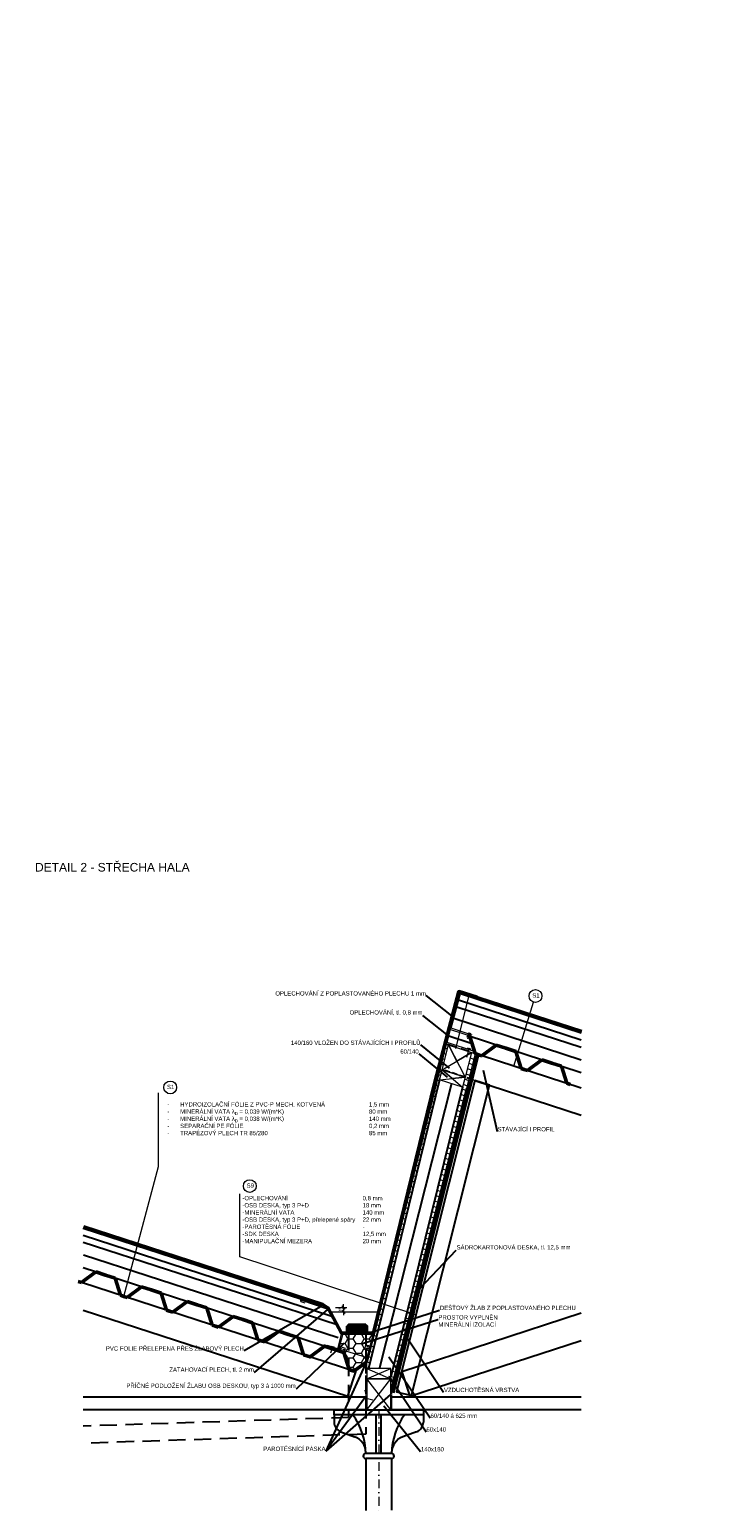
# Model space of a CAD drawing. Header units: millimetres. Extents: x -28283 to 311402, y 2144 to 57809.
# Tile 14 of 20: x -17914 to -13856, y 25341 to 33967. Entities that reach past the tile are written whole.
import ezdxf
from ezdxf import colors
from ezdxf.entities.mleader import LeaderData, LeaderLine
from ezdxf.math import Vec2, Vec3

# ---------------------------------------------------------------- set-up
doc = ezdxf.new("R2010")
doc.units = ezdxf.units.MM
doc.header["$LTSCALE"] = 4
for name, pattern in [('DASHDOT', [25.4, 12.7, -6.35, 0, -6.35]), ('DASHED', [0.75, 0.5, -0.25]), ('ČÁRKOVANÁ', [0.75, 0.5, -0.25])]:
    doc.linetypes.add(name, pattern=pattern)
for name, color, linetype in [('-HRANY_POD', 7, 'ČÁRKOVANÁ'), ('-POPIS_TEXT', 30, 'Continuous'), ('CKSTENY_PODROVINOU', 7, 'Continuous'), ('IZOLACE', 70, 'IZOLACE')]:
    doc.layers.add(name, color=color, linetype=linetype)
for name, color, linetype, lineweight in [('-HRANY_TENKE', 7, 'Continuous', 18), ('-HRANY_TLUSTE', 230, 'Continuous', 50), ('-HYDROIZOLACE', 30, 'DASHED', 30), ('-KOTY', 2, 'Continuous', 20), ('-SRAFY', 241, 'Continuous', 9), ('CKSTENY_OSY', 1, 'DASHDOT', 15), ('CKSTENY_REZ', 6, 'Continuous', 50)]:
    doc.layers.add(name, color=color, linetype=linetype, lineweight=lineweight)
doc.styles.get("Standard").update_dxf_attribs({"font": 'arial.ttf'})
doc.styles.add('TM_10_2.5', font='arial.ttf', dxfattribs={"height": 25})
doc.styles.add('TM_10_5', font='arial.ttf', dxfattribs={"height": 50})
doc.linetypes.add('IZOLACE', pattern='A,0.0001,-0.1,[134,ltypeshp.shx,S=0.1,R=0,X=-0.1,Y=0],-0.2,[134,ltypeshp.shx,S=0.1,R=180,X=0.1,Y=0],-0.1', length=0.4001)
doc.dimstyles.new('-KM_10', dxfattribs={"dimscale": 10, "dimtxt": 2.25, "dimasz": 2, "dimexe": 2, "dimexo": 5, "dimgap": 0.5, "dimtad": 1, "dimdec": 0, "dimtxsty": 'Standard', "dimblk": 'OBLIQUE', "dimcen": 2.5, "dimclrd": 256, "dimclre": 256, "dimclrt": 256, "dimazin": 0, "dimtfac": 1, "dimtdec": 0, "dimtix": 1, "dimtmove": 2, "dimatfit": 3, "dimfxl": 15, "dimfxlon": 1, "dimlwd": -1, "dimlwe": -1, "dimarcsym": 0})

# ---------------------------------------------------------------- blocks, each defined once
blk = doc.blocks.new('Trapéz')
at = {"layer": '-HRANY_TLUSTE'}
for p, q in [((923242.4, -629313.1), (923181.9, -629398.1)), ((923301.9, -629313.1), (923242.4, -629313.1)), ((923301.9, -629313.1), (923361.4, -629313.1)), ((923361.4, -629313.1), (923421.9, -629398.1)), ((923161.9, -629398.1), (923181.9, -629398.1)), ((923441.9, -629398.1), (923421.9, -629398.1))]:
    blk.add_line(p, q, dxfattribs=at)
blk = doc.blocks.new('_Oblique')
at = {"color": 0, "linetype": 'ByBlock', "lineweight": -2}
blk.add_line((-0.5, -0.5), (0.5, 0.5), dxfattribs=at)
blk = doc.blocks.new('*D108')
at = {"layer": '-HRANY_TENKE', "transparency": 16777216}
for p, q in [((-16133.4, 26522.7), (-16065.9, 26522.7)), ((-16133.4, 26498.2), (-16065.9, 26498.2)), ((-16085.9, 26522.7), (-16085.9, 26542.7)), ((-16085.9, 26522.7), (-16085.9, 26498.2)), ((-16085.9, 26498.2), (-16085.9, 26478.2))]:
    blk.add_line(p, q, dxfattribs=at)
at = {"layer": 'Defpoints', "color": 0, "transparency": 16777216}
for p in [(-16183.4, 26522.7), (-16183.4, 26498.2), (-16085.9, 26498.2)]:
    blk.add_point(p, dxfattribs=at)
at = {"layer": '-HRANY_TENKE', "transparency": 16777216, "xscale": 20, "yscale": 20, "zscale": 20}
for p, rotation in [((-16085.9, 26522.7), 270), ((-16085.9, 26498.2), 90)]:
    blk.add_blockref('_Oblique', p, dxfattribs=dict(at, rotation=rotation))
at = {"layer": '-HRANY_TENKE', "transparency": 16777216, "insert": (-16102.4, 26510.4), "char_height": 22.5, "attachment_point": 5, "rotation": 90}
blk.add_mtext('25', dxfattribs=at)

msp = doc.modelspace()

# ---------------------------------------------------------------- hatches: boundary and pattern name
at = {"layer": '-SRAFY', "transparency": 33554687}
h = msp.add_hatch(dxfattribs=at)
h.set_pattern_fill('ANSI31', color=256, scale=10, angle=115)
h.set_pattern_definition([(160, (-20347.124, 878.7), (-10.85914, -29.83524), [])])
h.paths.add_polyline_path([(-15475.1, 28053.1), (-15490.8, 28057.4), (-15955.9, 26182), (-15938.6, 26177.1)])
h.paths.add_polyline_path([(-15369.4, 27798.5), (-15393.1, 27806.2), (-15698.2, 26567.5), (-15683.5, 26626.1), (-15698.1, 26567.9), (-15813.5, 26108.5), (-15795.1, 26103.8)])
h.paths.add_polyline_path([(-15950.9, 26167.8), (-15941.9, 26163.9), (-15938.6, 26177.1), (-15950.9, 26180.6)])
h = msp.add_hatch(dxfattribs=at)
h.set_pattern_fill('ANSI31', color=256, scale=10, angle=115)
h.set_pattern_definition([(160, (-242.316, -5598.238), (-10.85914, -29.83524), [])])
h.paths.add_polyline_path([(-15318.3, 28001.9), (-15340.5, 28009.4), (-15378.4, 27864.4), (-15393.1, 27806.2), (-15369.4, 27798.3)])
h = msp.add_hatch(dxfattribs=at)
h.set_pattern_fill('HONEY', color=256, scale=10)
h.set_pattern_definition([(0, (-20347.124, 878.7), (47.625, 27.496306), [31.75, -63.5]), (120, (-20347.124, 878.7), (-47.625, 27.496307), [31.75, -63.5]), (60, (-20347.124, 878.7), (1e-07, 54.992613), [-63.5, 31.75])])
h.paths.add_polyline_path([(-15957, 26364.7), (-16057, 26365.1), (-16057, 26264.9), (-15957, 26235.4), (-15957, 26276.2), (-15961.9, 26277.4), (-15957, 26297.4)])
h.paths.add_polyline_path([(-16057, 26365.1), (-16099.9, 26365.2), (-16106.6, 26343), (-16082.2, 26336.8), (-16089.6, 26307.8), (-16106, 26313), (-16114.6, 26281.8), (-16057, 26264.9)])
h.paths.add_polyline_path([(-15914.2, 26364.6), (-15957, 26364.7), (-15957, 26297.4), (-15955.2, 26305.1), (-15930.8, 26299.1)])
h.paths.add_polyline_path([(-15937.8, 26271.5), (-15938.8, 26271.7), (-15938.7, 26271.7), (-15957, 26276.2), (-15957, 26235.4), (-15947.6, 26232.6)], flags=17)
h.paths.add_polyline_path([(-15932, 26299.4), (-15955.2, 26305.1), (-15957, 26297.4), (-15957, 26276.2), (-15938.7, 26271.7)], flags=17)
edge = h.paths.add_edge_path(flags=16)
edge.add_arc((-15948.9, 26281.9), 2, 0, 360)
edge = h.paths.add_edge_path(flags=16)
edge.add_arc((-15945, 26295.3), 2, 0, 360)
h.paths.add_polyline_path([(-16082.2, 26336.8), (-16098.6, 26340.8), (-16105.6, 26313.1), (-16089.6, 26307.8)], flags=17)
edge = h.paths.add_edge_path(flags=16)
edge.add_arc((-16092.7, 26332.6), 2, 0, 360)
edge = h.paths.add_edge_path(flags=16)
edge.add_arc((-16096.7, 26319.2), 2, 0, 360)
h.paths.add_polyline_path([(-16057, 26264.9), (-16114.6, 26281.8), (-16106, 26313), (-16106.4, 26311.4), (-16106.2, 26313.3), (-16114.8, 26279.6), (-16108.6, 26277.5), (-16110.9, 26269.8), (-16083.9, 26261), (-16057, 26183.9)])
h.paths.add_polyline_path([(-15910.4, 26363.2), (-15914.2, 26364.6), (-15947.6, 26232.6), (-15957, 26235.4), (-15957, 26177.4)])
h.paths.add_polyline_path([(-16025.4, 26152.6), (-15957, 26203.4), (-15957, 26235.4), (-16057, 26264.9), (-16057, 26183.9), (-16051.5, 26168.1), (-16042.5, 26165.1), (-16044.5, 26158.8)])

# ---------------------------------------------------------------- linework, layer by layer
at = {"layer": '-HRANY_POD', "ltscale": 25}
msp.add_line((-15284.4, 27991.2), (-15475.1, 28053.1), dxfattribs=at)
at = {"layer": '-HRANY_POD', "ltscale": 15}
msp.add_line((-15340, 27851.9), (-15511.5, 27907.9), dxfattribs=at)
at = {"layer": '-HRANY_POD', "ltscale": 50}
for p, q in [((-16057, 26373.2), (-16057, 25882.1)), ((-15957, 26373.2), (-15957, 26297.4)), ((-15957, 26276.2), (-15957, 25785.3)), ((-16057, 25882.1), (-17601.7, 25832.2)), ((-15957, 25785.3), (-17601.7, 25732.2))]:
    msp.add_line(p, q, dxfattribs=at)
at = {"layer": '-HRANY_TENKE'}
for p, q in [((-15293.9, 28322.8), (-15402.7, 28358.2)), ((-15093.2, 27929), (-14979.2, 28302.3)), ((-15525.2, 27853.3), (-15475.1, 28053.1)), ((-15378.4, 27864.4), (-15511.6, 27907.6)), ((-15320.9, 27845.7), (-15340, 27851.9)), ((-15957, 26203.4), (-15947.6, 26232.6)), ((-15950.9, 26167.8), (-15950.9, 26201.7)), ((-15950.9, 25927.8), (-15810.9, 26107.8)), ((-15810.9, 25927.8), (-15950.9, 26107.8)), ((-15810.9, 26107.8), (-15811.6, 26108)), ((-15792.2, 26103.1), (-15810.9, 26107.8))]:
    msp.add_line(p, q, dxfattribs=at)
at = {"layer": '-HRANY_TENKE', "color": 10}
for points in [[(-15335.8, 28109.1), (-15458.5, 28149.5), (-15402.7, 28358.2)], [(-16331.6, 26565.1), (-16176.7, 26514.1), (-16176.7, 26514.1), (-16100.3, 26366.5), (-16122, 26281.6), (-16180.1, 26301.1)]]:
    msp.add_lwpolyline(points, dxfattribs=at)
at = {"layer": '-HRANY_TENKE'}
for points in [[(-15365.9, 28352.8), (-15343, 28344.8), (-15354.4, 28348.8), (-15433.5, 28032.5)], [(-15361.3, 28123), (-15345, 28117.6), (-15353.1, 28120.3), (-15363.8, 28085.4)], [(-15511.6, 27907.6), (-15475.1, 28053.1), (-15340.5, 28009.4), (-15378.4, 27864.4), (-15511.6, 27907.6)], [(-15511.6, 27907.6), (-15340.5, 28009.4), (-15426.5, 27958.2), (-15475.1, 28053.1), (-15378.4, 27864.4)], [(-15366.5, 28035.5), (-15343.5, 28027.5), (-15355, 28031.5), (-15369.9, 27978.7)], [(-15393.1, 27806.2), (-15526.2, 27849.4), (-15511.6, 27907.6), (-15378.4, 27864.4), (-15393.1, 27806.2)], [(-15526.2, 27849.4), (-15378.4, 27864.4), (-15452.3, 27856.9), (-15511.6, 27907.6), (-15393.1, 27806.2)], [(-17365.1, 26587.9), (-17164.5, 27345.2), (-17164.5, 27774)], [(-15664.1, 26479.5), (-15664.1, 26479.5), (-16689.4, 26818.2), (-16689.4, 27186.1)], [(-16329.3, 26570.5), (-16334.2, 26570.5), (-16336.7, 26567.3), (-16337.2, 26563.1), (-16333.7, 26558.4), (-16310.6, 26550.5)], [(-16329.3, 26570.5), (-16183.4, 26522.7)], [(-16163.3, 26498.2), (-15879.6, 26498.2)], [(-16098.3, 26340.9), (-16114.6, 26281.8), (-16107.7, 26279.8)], [(-16079.8, 26271.6), (-15947.6, 26232.6), (-15914.2, 26364.6), (-16091.5, 26365.2), (-16098.3, 26340.9)], [(-16157.2, 26297.2), (-16141.4, 26292.3), (-16149.3, 26294.7), (-16161.1, 26256.5)], [(-16083.9, 26261), (-16074.8, 26284.2), (-16103.3, 26293.5), (-16111, 26269.8)], [(-16111, 26269.8), (-16083.9, 26261), (-16083.5, 26261.9), (-16110.7, 26270.8), (-16111, 26269.8)], [(-15937.8, 26271.5), (-15961.9, 26277.4), (-15955.2, 26305.1), (-15931, 26299.2)], [(-15931, 26299.2), (-15937.8, 26271.5), (-15938.8, 26271.7), (-15932, 26299.4), (-15931, 26299.2)], [(-15950.9, 26107.8), (-15810.9, 26167.8)], [(-15940.9, 26167.8), (-15950.9, 26167.8), (-15811.6, 26108)], [(-15880.9, 25927.8), (-15810.9, 25927.8), (-15810.9, 26107.8), (-15950.9, 26107.8), (-15950.9, 25927.8), (-15880.9, 25927.8)], [(-15915.1, 25983.2), (-15983, 26000.2)], [(-15915.1, 25983.2), (-15983, 26000.2)]]:
    msp.add_lwpolyline(points, dxfattribs=at)
at = {"layer": '-HRANY_TENKE', "color": 92}
msp.add_lwpolyline([(-15322.5, 28015.3), (-15481.6, 28067.3), (-15462.4, 28141.8), (-15336.5, 28101)], dxfattribs=at)
at = {"layer": '-HRANY_TENKE', "ltscale": 30}
msp.add_lwpolyline([(-15318.3, 28001.9), (-15369.4, 27798.5)], dxfattribs=at)
at = {"layer": '-HRANY_TENKE'}
msp.add_lwpolyline([(-15950.9, 26167.8), (-15950.9, 26107.8), (-15810.9, 26107.8), (-15810.9, 26167.8)], close=True, dxfattribs=at)
for centre, radius in [((-14967.9, 28337.9), 37.3), ((-17095.6, 27805), 37.3), ((-16631.9, 27230.4), 37.3), ((-16099.8, 26282.7), 2), ((-16086.7, 26277.9), 2), ((-15948.9, 26281.9), 2), ((-15945, 26295.3), 2)]:
    msp.add_circle(centre, radius, dxfattribs=at)
at = {"layer": '-HRANY_TLUSTE'}
msp.add_lwpolyline([(-15552.4, 27841.3), (-15414.7, 28363.6), (-15309.7, 28330.5), (-15306.2, 28328, 0.07549), (-15299.4, 28324.6), (-14700, 28129.9)], format="xyb", dxfattribs=at)
for points in [[(-15366.5, 28107), (-15349.6, 28101.5), (-15318.3, 28001.9), (-15299.3, 27995.8)], [(-15303.5, 27997.3), (-15357.7, 27781.5)], [(-16183.4, 26522.7), (-16174.8, 26519.9), (-16174.8, 26519.9), (-16097, 26373.2), (-15911, 26373.2), (-15552.4, 27841.3)], [(-15357.7, 27781.5), (-15798.8, 26025.4)], [(-16183.6, 26522.8), (-16209.3, 26541), (-17600.7, 26993)], [(-16299.9, 26241.8), (-16280.9, 26235.6), (-16197.1, 26297.8), (-16083.9, 26261), (-16054, 26161.9), (-16034.9, 26155.7)], [(-16044.5, 26158.8), (-16025.4, 26152.6), (-15957, 26203.4)]]:
    msp.add_lwpolyline(points, dxfattribs=at)
at = {"layer": '-HYDROIZOLACE', "ltscale": 20}
msp.add_line((-14700.5, 28125.3), (-15403.9, 28353.8), dxfattribs=at)
at = {"layer": '-HYDROIZOLACE', "ltscale": 25}
msp.add_lwpolyline([(-15807.2, 26033), (-15807.2, 26042.7), (-15312.6, 28000.1)], dxfattribs=at)
at = {"layer": '-HYDROIZOLACE', "ltscale": 20}
for points in [[(-16196.9, 26532.2), (-17601.2, 26988.4)], [(-15953.8, 26018.7), (-15953.8, 26202.6), (-15935.4, 26271)]]:
    msp.add_lwpolyline(points, dxfattribs=at)
at = {"layer": '-HYDROIZOLACE', "ltscale": 5}
for points in [[(-15978.1, 26183.5), (-15964.4, 26194), (-15959, 26193.8), (-15956.6, 26191), (-15956.8, 26173.2)], [(-15957.9, 26043.9), (-15954.6, 26026.3), (-15953.6, 26007.9)], [(-15802.9, 26046.2), (-15807.9, 26030.3), (-15809.2, 26009.4)]]:
    msp.add_lwpolyline(points, dxfattribs=at)
at = {"layer": 'CKSTENY_OSY', "lineweight": 5}
msp.add_line((-15880.9, 25927.8), (-15880.9, 25341.4), dxfattribs=at)
at = {"layer": 'CKSTENY_PODROVINOU'}
for p, q in [((-14700.9, 28120.7), (-15405.2, 28349.5)), ((-14700.9, 28038.2), (-15425.4, 28273.5)), ((-14700.9, 27891), (-15366.5, 28107)), ((-15526.2, 27849.4), (-15817.3, 26659.7)), ((-15824.6, 26661.6), (-15824.6, 26661.6)), ((-16057, 26423.2), (-16067, 26415.1)), ((-16067, 26373.2), (-16067, 26415.1)), ((-16057, 26373.2), (-16057, 26423.2)), ((-15957, 26423.2), (-16057, 26423.2)), ((-16047, 26373.2), (-16047, 26423.2)), ((-16037, 26373.2), (-16037, 26423.2)), ((-16027, 26373.2), (-16027, 26423.2)), ((-16017, 26373.2), (-16017, 26423.2)), ((-16007, 26373.2), (-16007, 26423.2)), ((-16007, 26373.2), (-16007, 26423.2)), ((-15997, 26373.2), (-15997, 26423.2)), ((-15987, 26373.2), (-15987, 26423.2)), ((-15977, 26373.2), (-15977, 26423.2)), ((-15967, 26373.2), (-15967, 26423.2)), ((-15957, 26373.2), (-15957, 26423.2)), ((-15957, 26423.2), (-15947, 26415.1)), ((-15947, 26373.2), (-15947, 26415.1)), ((-16140.9, 25897.8), (-16140.9, 25855.6)), ((-15895.9, 25672.8), (-15895.9, 25897.8)), ((-15865.9, 25672.8), (-15865.9, 25897.8)), ((-15620.9, 25897.8), (-15620.9, 25855.6)), ((-16101.5, 25799.3), (-16021.7, 25770.2)), ((-15660.4, 25799.3), (-15740.1, 25770.2)), ((-15805.9, 25672.8), (-15955.9, 25672.8)), ((-15805.9, 25642.8), (-15955.9, 25642.8)), ((-15955.9, 25642.8), (-15955.9, 25341.1)), ((-15805.9, 25642.8), (-15805.9, 25341.7))]:
    msp.add_line(p, q, dxfattribs=at)
for points in [[(-15490.8, 28057.4), (-15950.9, 26201.7)], [(-15475.1, 28053.1), (-15490.8, 28057.4)], [(-14700.9, 27801.6), (-15284.4, 27991.2), (-15284.5, 27991)], [(-15393.1, 27806.2), (-15683.5, 26626.1)], [(-15369.4, 27798.5), (-15665, 26621.5)], [(-15320.9, 27845.7), (-14700.9, 27644.2)], [(-16329.4, 26570.5), (-17601.7, 26983.8)], [(-16129.6, 26423.1), (-17601.7, 26901.3)], [(-16083.9, 26261), (-17601.7, 26754.1)], [(-17601.7, 26507.1), (-16061.1, 26006.5), (-16014.8, 26149.2), (-17612.4, 26668.2)], [(-15817.3, 26659.7), (-15940.9, 26167.8)], [(-15683.5, 26626.1), (-15810.9, 26118.7)], [(-15665, 26621.5), (-15810.9, 26040.7)], [(-14700.9, 26489.1), (-15747.1, 26149.2), (-15700.7, 26006.5), (-14700.9, 26331.4)], [(-17601.7, 26002.8), (-15955.9, 26002.8), (-15955.9, 25927.8), (-17601.7, 25927.8)], [(-14700.9, 25927.8), (-15805.9, 25927.8), (-15805.9, 26002.8), (-14700.9, 26002.8)]]:
    msp.add_lwpolyline(points, dxfattribs=at)
for points in [[(-15235.2, 27817.8), (-15320.9, 27845.7), (-15776.5, 26032.2), (-15689.2, 26010.3)], [(-15620.9, 25927.8), (-15620.9, 25897.8), (-16140.9, 25897.8), (-16140.9, 25927.8)]]:
    msp.add_lwpolyline(points, close=True, dxfattribs=at)
for centre, radius, start, end in [((-16357.8, 25663.9), 401.9, 1.27582, 35.59408), ((-15404.1, 25663.9), 401.9, 144.40592, 178.72418), ((-16080.9, 25855.6), 60, 180, 250), ((-15680.9, 25855.6), 60, 290, 0), ((-16055.9, 25676.3), 100, 0, 70), ((-15705.9, 25676.3), 100, 110, 180), ((-15955.9, 25657.8), 15, 90, 270), ((-15805.9, 25657.8), 15, 270, 90)]:
    msp.add_arc(centre, radius, start, end, dxfattribs=at)
at = {"layer": 'IZOLACE', "ltscale": 23}
msp.add_line((-14700.9, 28080.2), (-15410.3, 28310.7), dxfattribs=at)
at = {"layer": 'IZOLACE', "ltscale": 35}
msp.add_line((-14700.9, 27964.6), (-15443.4, 28205.8), dxfattribs=at)
at = {"layer": 'IZOLACE', "ltscale": 22}
for p, q in [((-15342.2, 28060.9), (-15472, 28104.5)), ((-16154.2, 26470.5), (-17601.7, 26941.5))]:
    msp.add_line(p, q, dxfattribs=at)
at = {"layer": 'IZOLACE', "ltscale": 39}
msp.add_line((-16118, 26345.7), (-17600.4, 26828.7), dxfattribs=at)
at = {"layer": 'IZOLACE', "ltscale": 40}
msp.add_lwpolyline([(-15458, 27827.3), (-15876.7, 26171.1)], dxfattribs=at)

# ---------------------------------------------------------------- block references
at = {"layer": '-HRANY_TLUSTE', "rotation": 342.0017628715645}
for p in [(-701143, 910519.2), (-700876.7, 910432.7), (-700610.4, 910346.2), (-700344.1, 910259.6), (-700077.8, 910173.1)]:
    msp.add_blockref('Trapéz', p, dxfattribs=at)
at = {"layer": 'CKSTENY_REZ', "rotation": 342.0017628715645}
for p in [(-698810.9, 911840.6), (-698544.6, 911754.1)]:
    msp.add_blockref('Trapéz', p, dxfattribs=at)

# ---------------------------------------------------------------- texts
at = {"layer": '-HRANY_TENKE', "char_height": 25, "attachment_point": 1, "style": 'TM_10_2.5'}
for s, width, gutter_width, heights, insert in [('S1', 46.175, 125, [0], (-14986.4, 28353.2)), ('S1', 46.175, 125, [0], (-17114.1, 27820.3)), ('\\A1;\\pi-75,l100,t100,1000,1100,1200;-^IHYDROIZOLAČNÍ FÓLIE Z PVC-P MECH. KOTVENÁ^I^I^I1,5 mm\\P\\pt100,800,900,1000,1100,1200;-^IMINERÁLNÍ VATA λ{\\H0.7x;\\S^ D;\\H1.4286x; = 0,039 W/(m*K)}^I^I^I^I^I80 mm\\P-^IMINERÁLNÍ VATA λ{\\H0.7x;\\S^ D;\\H1.4286x; = 0,038 W/(m*K)}^I^I^I^I^I140 mm\\P\\pt100,500,600,700,800,900,1000,1100,1200;-^ISEPARAČNÍ PE FÓLIE^I^I^I^I^I^I^I^I0,2 mm\\P\\pt100,700,800,900,1000,1100,1200;-^ITRAPÉZOVÝ PLECH TR 85/280^I^I^I^I^I^I85 mm', 3303.209, 562.5, [0], (-17137.7, 27718.8)), ('-OPLECHOVÁNÍ^I^I^I^I^I0,8 mm\\P-OSB DESKA, typ 3{\\fArial|b0|i0|c238|p34; P+D}^I^I^I^I18 mm\\P-MINERÁLNÍ VATA ^I^I^I^I140 mm\\P-OSB DESKA, typ 3 P+D, přelepené spáry ^I22 mm\\P-PAROTĚSNÁ FÓLIE^I^I^I^I-\\P-SDK DESKA^I^I^I^I^I12,5 mm\\P-MANIPULAČNÍ MEZERA^I^I^I20 mm', 1054.464, 125, [698.1], (-16674.9, 27172.7)), ('S{\\fArial|b0|i0|c238|p34;9}', 46.175, 125, [0], (-16650.4, 27245.7))]:
    msp.add_mtext_dynamic_manual_height_columns(s, width=width, gutter_width=gutter_width, heights=heights, dxfattribs=dict(at, insert=insert))
at = {"layer": '-KOTY', "insert": (-17882.7, 29112.8), "char_height": 50, "attachment_point": 1, "style": 'TM_10_5'}
msp.add_mtext_dynamic_manual_height_columns('{\\fArial|b0|i0|c238|p34;DETAIL 2 - STŘECHA HALA}', width=1966.647, gutter_width=1250, heights=[51.7], dxfattribs=at)
at = {"layer": '-POPIS_TEXT', "char_height": 25, "attachment_point": 1, "style": 'TM_10_2.5'}
for s, width, heights, insert in [('\\A1;\\pi-75,l100,t100,800,900,1000,1100,1200,1300;-^IHydroizolační fólie z PVC-P mech. kotvená^I^I^I^I^I^I1,5 mm\\P\\pt100,1300;-^IMinerální vata vhodná pro přímou aplikaci hydroizolace λ{\\H0.7x;\\S^ D;\\H1.4286x; = 0,039 W/(m*K)}^I80 mm\\P\\pt100,700,800,900,1000,1100,1200,1300;-^IMinerální vata λ{\\H0.7x;\\S^ D;\\H1.4286x; = 0,038 W/(m*K)}^I^I^I^I^I^I^I140 mm\\P\\pt100,400,500,600,700,800,900,1000,1100,1200,1300;-^ISeparační PE fólie^I^I^I^I^I^I^I^I^I^I0,2 mm\\P\\pt100,600,700,800,900,1000,1100,1200,1300;-^ITrapézový plech TR 85/280^I^I^I^I^I^I^I^I85 mm', 3303.209, [0], (-19674.1, 33962.3)), ('\\A1;\\pi-75,l100,t100,400,500,600,700,800,900,1000;-^ISilikonvá omítka^I^I^I^I^I^I^I3 mm\\P-^IPenetrační nátěr^I^I^I^I^I^I^I-\\P\\pt100,800,900,1000;-^ISklovláknitá výztužná tkanina 160 g/m{\\H0.7x;\\S2^ ;\\H1.4286x; ^I^I^I6 mm\\P\\pt100;^Ivtlačena do vrstvy stěrkové hmoty\\P\\pt100,700,800,900,1000;-^IMinerální vata }λ{\\H0.7x;\\S^ D;\\H1.4286x; = 0,038 W/(m*K)^I^I^I^I140 mm\\P\\pt100,800,900,1000;-^IJednosložková lepící hmota na bázi cementu^I^I^I10 mm\\P\\pt100,300,400,500,600,700,800,900,1000;-^IOSB deska ^I^I^I^I^I^I^I^I25 mm\\P\\pt100,400,500,600,700,800,900,1000;-^IMinerální izolace^I^I^I^I^I^I^I110 mm\\P\\pt100,300,400,500,600,700,800,900,1000;-^IOSB deska^I^I^I^I^I^I^I^I25 mm}', 1234.25, [443.1], (-19674.1, 32142.7))]:
    msp.add_mtext_dynamic_manual_height_columns(s, width=width, gutter_width=562.5, heights=heights, dxfattribs=dict(at, insert=insert))

# ---------------------------------------------------------------- dimensions: what is measured, and where the dimension line sits
at = {"layer": '-HRANY_TENKE'}
dim = msp.add_linear_dim(base=(-16085.9276, 26498.1584), p1=(-16183.4309, 26522.6658), p2=(-16183.4309, 26498.1584), angle=90, dimstyle='-KM_10', dxfattribs=at)
dim.commit()
dim.dimension.update_dxf_attribs({"geometry": '*D108', "text_midpoint": (-16102.4155, 26510.4121)})

# ---------------------------------------------------------------- leaders
ml = msp.add_multileader_mtext('Standard', dxfattribs=at)
ml.set_content('OPLECHOVÁNÍ Z POPLASTOVANÉHO PLECHU 1 mm', color=256)
ml.set_leader_properties()
ml.build(insert=Vec2(0, 0))
ml.multileader.update_dxf_attribs({"text_left_attachment_type": 7, "text_right_attachment_type": 7, "dogleg_length": 0.36})
ctx = ml.context
ctx.base_point, ctx.char_height, ctx.plane_origin = Vec3(-16481.5, 28340), 25, Vec3(-15454.4, 28219.5)
ctx.left_attachment, ctx.right_attachment, ctx.text_align_type = 7, 7, 2
notes = []
notes.append((ctx, [(0, (1, 1, 0), (-15603.9, 28340), (-1, 0), 0.36, [(0, [(-15452.8, 28219.1)], 0, [])])]))
ctx.mtext.insert, ctx.mtext.width, ctx.mtext.alignment, ctx.mtext.flow_direction = Vec3(-15606.2, 28365.4), 1049.92, 3, 5
ml = msp.add_multileader_mtext('Standard', dxfattribs=at)
ml.set_content('OPLECHOVÁNÍ, tl. 0,8 mm', color=256)
ml.set_leader_properties()
ml.build(insert=Vec2(0, 0))
ml.multileader.update_dxf_attribs({"text_left_attachment_type": 7, "text_right_attachment_type": 7, "dogleg_length": 0.36})
ctx = ml.context
ctx.base_point, ctx.char_height, ctx.plane_origin = Vec3(-16048.7, 28224.6), 25, Vec3(-15473.8, 28104.2)
ctx.left_attachment, ctx.right_attachment, ctx.text_align_type = 7, 7, 2
notes.append((ctx, [(0, (1, 1, 0), (-15623.3, 28224.6), (-1, 0), 0.36, [(0, [(-15472.2, 28103.8)], 0, [])])]))
ctx.mtext.insert, ctx.mtext.alignment, ctx.mtext.flow_direction = Vec3(-15625.7, 28254.6), 3, 5
ml = msp.add_multileader_mtext('Standard', dxfattribs=at)
ml.set_content('140/160 VLOŽEN DO STÁVAJÍCÍCH I PROFILŮ', color=256)
ml.set_leader_properties()
ml.build(insert=Vec2(0, 0))
ml.multileader.update_dxf_attribs({"text_left_attachment_type": 7, "text_right_attachment_type": 7, "dogleg_length": 0.36})
ctx = ml.context
ctx.base_point, ctx.char_height, ctx.plane_origin = Vec3(-16388, 28052.5), 25, Vec3(-15499.7, 27791.3)
ctx.left_attachment, ctx.right_attachment, ctx.text_align_type = 7, 7, 2
notes.append((ctx, [(0, (1, 1, 0), (-15635.2, 28052.5), (-1, 0), 0.36, [(0, [(-15466.2, 27914.5)], 0, [])])]))
ctx.mtext.insert, ctx.mtext.width, ctx.mtext.alignment, ctx.mtext.flow_direction = Vec3(-15637.6, 28077.9), 789.588, 3, 5
ml = msp.add_multileader_mtext('Standard', dxfattribs=at)
ml.set_content('60/140 ', color=256)
ml.set_leader_properties()
ml.build(insert=Vec2(0, 0))
ml.multileader.update_dxf_attribs({"text_left_attachment_type": 7, "text_right_attachment_type": 7, "dogleg_length": 0.36})
ctx = ml.context
ctx.base_point, ctx.char_height, ctx.plane_origin = Vec3(-15754, 28001.2), 25, Vec3(-15510.3, 27740)
ctx.left_attachment, ctx.right_attachment, ctx.text_align_type = 7, 7, 2
notes.append((ctx, [(0, (1, 1, 0), (-15645.8, 28001.2), (-1, 0), 0.36, [(0, [(-15476.8, 27863.2)], 0, [])])]))
ctx.mtext.insert, ctx.mtext.width, ctx.mtext.alignment, ctx.mtext.flow_direction = Vec3(-15648.2, 28026.7), 789.588, 3, 5
ml = msp.add_multileader_mtext('Standard', dxfattribs=at)
ml.set_content('STÁVAJÍCÍ I PROFIL', color=256)
ml.set_leader_properties()
ml.build(insert=Vec2(0, 0))
ml.multileader.update_dxf_attribs({"text_left_attachment_type": 7, "text_right_attachment_type": 7, "dogleg_length": 0.36})
ctx = ml.context
ctx.base_point, ctx.char_height, ctx.plane_origin = Vec3(-15190.7, 27548.8), 25, Vec3(-15246.4, 27852.2)
ctx.left_attachment, ctx.right_attachment = 7, 7
notes.append((ctx, [(1, (1, 1, 0), (-15191, 27548.8), (1, 0), 0.36, [(0, [(-15273.7, 27909.1)], 0, [])])]))
ctx.mtext.insert, ctx.mtext.width, ctx.mtext.flow_direction = Vec3(-15188.7, 27574.2), 477.016, 5
ml = msp.add_multileader_mtext('Standard', dxfattribs=at)
ml.set_content('SÁDROKARTONOVÁ DESKA, tl. 12,5 mm', color=256)
ml.set_leader_properties()
ml.build(insert=Vec2(0, 0))
ml.multileader.update_dxf_attribs({"text_left_attachment_type": 7, "text_right_attachment_type": 7, "dogleg_length": 0.36})
ctx = ml.context
ctx.base_point, ctx.char_height, ctx.plane_origin = Vec3(-15429.7, 26856.2), 25, Vec3(-15694.6, 26641.8)
ctx.left_attachment, ctx.right_attachment = 7, 7
notes.append((ctx, [(0, (1, 1, 0), (-15430.1, 26856.2), (1, 0), 0.36, [(0, [(-15647, 26629.8)], 0, [])])]))
ctx.mtext.insert, ctx.mtext.width, ctx.mtext.flow_direction = Vec3(-15427.7, 26886.1), 716.958, 5
ml = msp.add_multileader_mtext('Standard', dxfattribs=at)
ml.set_content('PVC FOLIE PŘELEPENA PŘES ŽLABOVÝ PLECH', color=256)
ml.set_leader_properties()
ml.build(insert=Vec2(0, 0))
ml.multileader.update_dxf_attribs({"text_left_attachment_type": 7, "text_right_attachment_type": 7, "dogleg_length": 0.36})
ctx = ml.context
ctx.base_point, ctx.char_height, ctx.plane_origin = Vec3(-17466.8, 26271.2), 25, Vec3(-16204.6, 26531.5)
ctx.left_attachment, ctx.right_attachment, ctx.text_align_type = 7, 7, 2
notes.append((ctx, [(0, (1, 1, 0), (-16664.4, 26271.2), (-1, 0), 0.36, [(0, [(-16203.2, 26535.8)], 0, [])])]))
ctx.mtext.insert, ctx.mtext.alignment, ctx.mtext.flow_direction = Vec3(-16666.8, 26296.7), 3, 5
ml = msp.add_multileader_mtext('Standard', dxfattribs=at)
ml.set_content('ZATAHOVACÍ PLECH, tl. 2 mm', color=256)
ml.set_leader_properties()
ml.build(insert=Vec2(0, 0))
ml.multileader.update_dxf_attribs({"text_left_attachment_type": 7, "text_right_attachment_type": 7, "dogleg_length": 0.36})
ctx = ml.context
ctx.base_point, ctx.char_height, ctx.plane_origin = Vec3(-17100, 26143.7), 25, Vec3(-16176.7, 26514.1)
ctx.left_attachment, ctx.right_attachment, ctx.text_align_type = 7, 7, 2
notes.append((ctx, [(0, (1, 1, 0), (-16605.7, 26143.7), (-1, 0), 0.36, [(0, [(-16176.7, 26514.1)], 0, [])])]))
ctx.mtext.insert, ctx.mtext.alignment, ctx.mtext.flow_direction = Vec3(-16608, 26173.6), 3, 5
ml = msp.add_multileader_mtext('Standard', dxfattribs=at)
ml.set_content('PROSTOR VYPLNĚN \\PMINERÁLNÍ IZOLACÍ', color=256)
ml.set_leader_properties()
ml.build(insert=Vec2(0, 0))
ml.multileader.update_dxf_attribs({"text_left_attachment_type": 7, "text_right_attachment_type": 7, "dogleg_length": 0.36})
ctx = ml.context
ctx.base_point, ctx.char_height, ctx.plane_origin = Vec3(-15535.5, 26452.6), 25, Vec3(-15978.4, 26312.2)
ctx.left_attachment, ctx.right_attachment = 7, 7
notes.append((ctx, [(0, (1, 1, 0), (-15535.9, 26452.6), (1, 0), 0.36, [(0, [(-15978.4, 26312.2)], 0, [])])]))
ctx.mtext.insert, ctx.mtext.flow_direction = Vec3(-15533.5, 26478), 5
ml = msp.add_multileader_mtext('Standard', dxfattribs=at)
ml.set_content('DEŠŤOVÝ ŽLAB Z POPLASTOVANÉHO PLECHU', color=256)
ml.set_leader_properties()
ml.build(insert=Vec2(0, 0))
ml.multileader.update_dxf_attribs({"text_left_attachment_type": 7, "text_right_attachment_type": 7, "dogleg_length": 0.36})
ctx = ml.context
ctx.base_point, ctx.char_height, ctx.plane_origin = Vec3(-15526.7, 26508.1), 25, Vec3(-16016.1, 26490.5)
ctx.left_attachment, ctx.right_attachment = 7, 7
notes.append((ctx, [(1, (1, 1, 0), (-15527.1, 26508.1), (1, 0), 0.36, [(0, [(-15947, 26373.2)], 0, [])])]))
ctx.mtext.insert, ctx.mtext.width, ctx.mtext.flow_direction = Vec3(-15524.7, 26533.5), 1154.558, 5
ml = msp.add_multileader_mtext('Standard', dxfattribs=at)
ml.set_content('PŘÍČNÉ PODLOŽENÍ ŽLABU OSB DESKOU, typ 3 á 1000 mm', color=256)
ml.set_leader_properties()
ml.build(insert=Vec2(0, 0))
ml.multileader.update_dxf_attribs({"text_left_attachment_type": 7, "text_right_attachment_type": 7, "dogleg_length": 0.36})
ctx = ml.context
ctx.base_point, ctx.char_height, ctx.plane_origin = Vec3(-17347.8, 26047.5), 25, Vec3(-16091.2, 26285.6)
ctx.left_attachment, ctx.right_attachment, ctx.text_align_type = 7, 7, 2
notes.append((ctx, [(0, (1, 1, 0), (-16362.4, 26047.5), (-1, 0), 0.36, [(0, [(-16079.8, 26318.1)], 0, [])])]))
ctx.mtext.insert, ctx.mtext.width, ctx.mtext.alignment, ctx.mtext.flow_direction = Vec3(-16364.8, 26079.8), 1222.967, 3, 5
ml = msp.add_multileader_mtext('Standard', dxfattribs=at)
ml.set_content('VZDUCHOTĚSNÁ VRSTVA', color=256)
ml.set_leader_properties()
ml.build(insert=Vec2(0, 0))
ml.multileader.update_dxf_attribs({"text_left_attachment_type": 7, "text_right_attachment_type": 7, "dogleg_length": 0.36})
ctx = ml.context
ctx.base_point, ctx.char_height, ctx.plane_origin = Vec3(-15502.9, 26030), 25, Vec3(-15748.8, 26360.7)
ctx.left_attachment, ctx.right_attachment = 7, 7
notes.append((ctx, [(0, (1, 1, 0), (-15503.3, 26030), (1, 0), 0.36, [(0, [(-15729, 26367)], 0, [])])]))
ctx.mtext.insert, ctx.mtext.width, ctx.mtext.flow_direction = Vec3(-15500.9, 26055.4), 882.117, 5
ml = msp.add_multileader_mtext('Standard', dxfattribs=at)
ml.set_content('60/140 á 625 mm', color=256)
ml.set_leader_properties()
ml.build(insert=Vec2(0, 0))
ml.multileader.update_dxf_attribs({"text_left_attachment_type": 7, "text_right_attachment_type": 7, "dogleg_length": 0.36})
ctx = ml.context
ctx.base_point, ctx.char_height, ctx.plane_origin = Vec3(-15581.4, 25879.4), 25, Vec3(-15827.6, 26228)
ctx.left_attachment, ctx.right_attachment = 7, 7
notes.append((ctx, [(0, (1, 1, 0), (-15581.8, 25879.4), (1, 0), 0.36, [(0, [(-15824.2, 26238.5)], 0, [])])]))
ctx.mtext.insert, ctx.mtext.width, ctx.mtext.flow_direction = Vec3(-15579.4, 25904.8), 882.117, 5
ml = msp.add_multileader_mtext('Standard', dxfattribs=at)
ml.set_content('', color=256)
ml.set_leader_properties()
ml.build(insert=Vec2(0, 0))
ml.multileader.update_dxf_attribs({"text_left_attachment_type": 7, "text_right_attachment_type": 7, "dogleg_length": 0.36})
ctx = ml.context
ctx.base_point, ctx.char_height, ctx.plane_origin = Vec3(-16193.1, 25686.8), 25, Vec3(-15959, 26193.8)
ctx.left_attachment, ctx.right_attachment, ctx.text_align_type = 7, 7, 2
notes.append((ctx, [(0, (1, 1, 0), (-16188.7, 25686.8), (-1, 0), 0.36, [(0, [(-15959, 26193.8)], 0, [])])]))
ctx.mtext.insert, ctx.mtext.alignment, ctx.mtext.flow_direction = Vec3(-16191.1, 25711.8), 3, 5
ml = msp.add_multileader_mtext('Standard', dxfattribs=at)
ml.set_content('60x140', color=256)
ml.set_leader_properties()
ml.build(insert=Vec2(0, 0))
ml.multileader.update_dxf_attribs({"text_left_attachment_type": 7, "text_right_attachment_type": 7, "dogleg_length": 0.36})
ctx = ml.context
ctx.base_point, ctx.char_height, ctx.plane_origin = Vec3(-15605.2, 25799.7), 25, Vec3(-15673.5, 26127)
ctx.left_attachment, ctx.right_attachment = 7, 7
notes.append((ctx, [(0, (1, 1, 0), (-15605.6, 25799.7), (1, 0), 0.36, [(0, [(-15825.1, 26127)], 0, [])])]))
ctx.mtext.insert, ctx.mtext.width, ctx.mtext.flow_direction = Vec3(-15603.2, 25825.1), 201.71, 5
ml = msp.add_multileader_mtext('Standard', dxfattribs=at)
ml.set_content('PAROTĚSNÍCÍ PÁSKA ', color=256)
ml.set_leader_properties()
ml.build(insert=Vec2(0, 0))
ml.multileader.update_dxf_attribs({"text_left_attachment_type": 7, "text_right_attachment_type": 7, "dogleg_length": 0.36})
ctx = ml.context
ctx.base_point, ctx.char_height, ctx.plane_origin = Vec3(-16553, 25686.8), 25, Vec3(-15965, 25975.4)
ctx.left_attachment, ctx.right_attachment, ctx.text_align_type = 7, 7, 2
notes.append((ctx, [(0, (1, 1, 0), (-16188.4, 25686.8), (-1, 0), 0.36, [(0, [(-15953.6, 26007.9)], 0, [])])]))
ctx.mtext.insert, ctx.mtext.width, ctx.mtext.alignment, ctx.mtext.flow_direction = Vec3(-16190.7, 25712.2), 1222.967, 3, 5
ml = msp.add_multileader_mtext('Standard', dxfattribs=at)
ml.set_content(' ', color=256)
ml.set_leader_properties()
ml.build(insert=Vec2(0, 0))
ml.multileader.update_dxf_attribs({"text_left_attachment_type": 7, "text_right_attachment_type": 7, "dogleg_length": 0.36})
ctx = ml.context
ctx.base_point, ctx.char_height, ctx.plane_origin = Vec3(-16202.4, 25686.8), 25, Vec3(-15808.5, 26019.8)
ctx.left_attachment, ctx.right_attachment, ctx.text_align_type = 7, 7, 2
notes.append((ctx, [(0, (1, 1, 0), (-16188.4, 25686.8), (-1, 0), 0.36, [(0, [(-15808.5, 26019.8)], 0, [])])]))
ctx.mtext.insert, ctx.mtext.alignment, ctx.mtext.flow_direction = Vec3(-16190.7, 25711.8), 3, 5
ml = msp.add_multileader_mtext('Standard', dxfattribs=at)
ml.set_content('140x180', color=256)
ml.set_leader_properties()
ml.build(insert=Vec2(0, 0))
ml.multileader.update_dxf_attribs({"text_left_attachment_type": 7, "text_right_attachment_type": 7, "dogleg_length": 0.36})
ctx = ml.context
ctx.base_point, ctx.char_height, ctx.plane_origin = Vec3(-15637.3, 25684.1), 25, Vec3(-15705.6, 26011.4)
ctx.left_attachment, ctx.right_attachment = 7, 7
notes.append((ctx, [(0, (1, 1, 0), (-15637.7, 25684.1), (1, 0), 0.36, [(0, [(-15854.5, 25954)], 0, [])])]))
ctx.mtext.insert, ctx.mtext.flow_direction = Vec3(-15635.3, 25709.5), 5
for ctx, leaders in notes:
    for number, flags, end, landing, length, lines in leaders:
        leader = LeaderData()
        leader.index, (leader.has_last_leader_line, leader.has_dogleg_vector, leader.attachment_direction) = number, flags
        leader.last_leader_point, leader.dogleg_vector, leader.dogleg_length = Vec3(end), Vec3(landing), length
        for number, points, colour, breaks in lines:
            line = LeaderLine()
            line.index, line.vertices, line.color, line.breaks = number, Vec3.list(points), colors.encode_raw_color(colour), breaks
            leader.lines.append(line)
        ctx.leaders.append(leader)

doc.saveas('drawing.dxf')
